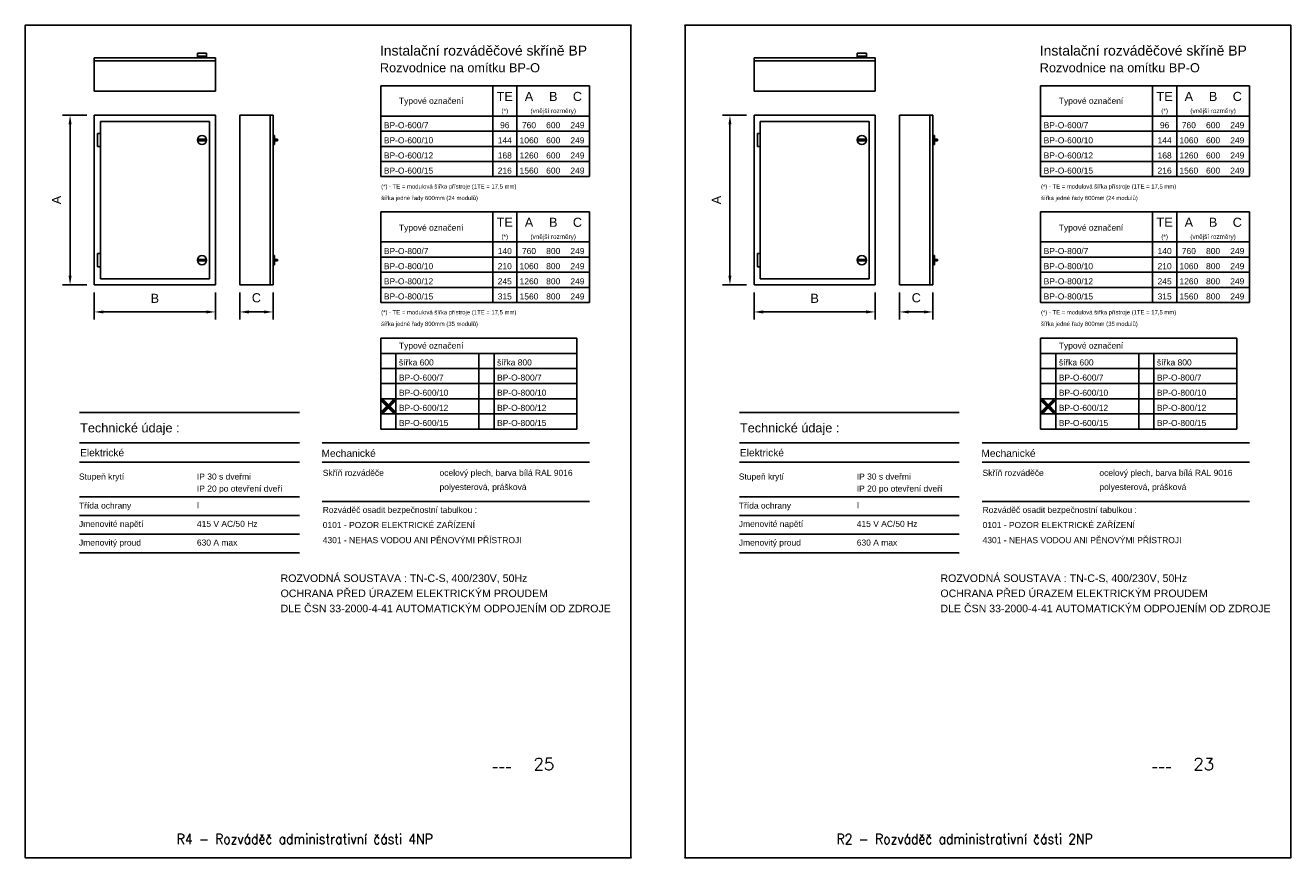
# Model space of a CAD drawing. Extents: x 779434 to 869009, y -84687 to -68442.
# Tile 3 of 6: x 801228 to 822124, y -84687 to -70937. Entities that reach past the tile are written whole.
import ezdxf
from ezdxf.enums import TextEntityAlignment as Align

# ---------------------------------------------------------------- set-up
doc = ezdxf.new("R2010")
doc.units = 0
doc.header["$MEASUREMENT"] = 0
doc.layers.get('0').update_dxf_attribs({"linetype": 'CONTINUOUS'})
doc.layers.get('DEFPOINTS').update_dxf_attribs({"linetype": 'CONTINUOUS'})
for name, color, linetype in [('__Bílá', 7, 'CONTINUOUS'), ('IN_RAZITKO', 7, 'CONTINUOUS'), ('OBRYSY', 7, 'CONTINUOUS'), ('RAZITKO', 7, 'CONTINUOUS')]:
    doc.layers.add(name, color=color, linetype=linetype)
doc.layers.add('MP2000N', color=7, linetype='CONTINUOUS', plot=False)
doc.styles.add('ARI-ROM-UNI', font='simplex.shx', dxfattribs={"width": 0.8})
doc.styles.add('Arial', font='arial.ttf')
doc.dimstyles.new('1---50', dxfattribs={"dimtxt": 150, "dimasz": 150, "dimexe": 125, "dimexo": 125, "dimgap": 75, "dimtad": 0, "dimzin": 0, "dimdsep": 46, "dimtxsty": 'Arial', "dimcen": -150, "dimdle": 1.25, "dimclrd": 256, "dimclre": 256, "dimclrt": 256, "dimadec": 4, "dimazin": 0, "dimtfac": 0.75, "dimtofl": 0, "dimtmove": 2, "dimatfit": 3, "dimfxl": 1, "dimtvp": 1.5, "dimtolj": 1, "dimtzin": 0, "dimlwd": -1, "dimlwe": -1, "dimarcsym": 0})

# ---------------------------------------------------------------- blocks, each defined once
blk = doc.blocks.new('*D17')
at = {"layer": '__Bílá', "transparency": 16777216}
for p, q in [((802242, -72424), (801842, -72424)), ((801967, -72574), (801967, -75074)), ((802242, -75224), (801842, -75224))]:
    blk.add_line(p, q, dxfattribs=at)
at = {"layer": '__Bílá', "lineweight": 35, "transparency": 16777216}
for points in [[(801942, -72574), (801992, -72574), (801967, -72424)], [(801942, -75074), (801992, -75074), (801967, -75224)]]:
    blk.add_solid(points, dxfattribs=at)
at = {"layer": 'DEFPOINTS', "color": 0, "lineweight": 35, "transparency": 16777216}
for p in [(802367, -72424), (801967, -75224), (802367, -75224)]:
    blk.add_point(p, dxfattribs=at)
at = {"layer": '__Bílá', "transparency": 16777216, "insert": (801742, -73824), "char_height": 150, "attachment_point": 5, "rotation": 90, "style": 'Arial'}
blk.add_mtext('\\A1;A', dxfattribs=at)
blk = doc.blocks.new('*D18')
at = {"layer": '__Bílá', "transparency": 16777216}
for p, q in [((802367, -75349), (802367, -75797)), ((804367, -75349), (804367, -75797)), ((802517, -75672), (804217, -75672))]:
    blk.add_line(p, q, dxfattribs=at)
at = {"layer": '__Bílá', "lineweight": 35, "transparency": 16777216}
for points in [[(802517, -75647), (802517, -75697), (802367, -75672)], [(804217, -75647), (804217, -75697), (804367, -75672)]]:
    blk.add_solid(points, dxfattribs=at)
at = {"layer": 'DEFPOINTS', "color": 0, "lineweight": 35, "transparency": 16777216}
for p in [(802367, -75224), (804367, -75224), (804367, -75672)]:
    blk.add_point(p, dxfattribs=at)
at = {"layer": '__Bílá', "transparency": 16777216, "insert": (803367, -75447), "char_height": 150, "attachment_point": 5, "style": 'Arial'}
blk.add_mtext('\\A1;B', dxfattribs=at)
blk = doc.blocks.new('*D19')
at = {"layer": '__Bílá', "transparency": 16777216}
for p, q in [((804769, -75349), (804769, -75797)), ((805319, -75349), (805319, -75797)), ((804919, -75672), (805169, -75672))]:
    blk.add_line(p, q, dxfattribs=at)
at = {"layer": '__Bílá', "lineweight": 35, "transparency": 16777216}
for points in [[(804919, -75647), (804919, -75697), (804769, -75672)], [(805169, -75647), (805169, -75697), (805319, -75672)]]:
    blk.add_solid(points, dxfattribs=at)
at = {"layer": 'DEFPOINTS', "color": 0, "lineweight": 35, "transparency": 16777216}
for p in [(804769, -75224), (805319, -75224), (805319, -75672)]:
    blk.add_point(p, dxfattribs=at)
at = {"layer": '__Bílá', "transparency": 16777216, "insert": (805044, -75439), "char_height": 150, "attachment_point": 5, "style": 'Arial'}
blk.add_mtext('\\A1;C', dxfattribs=at)
blk = doc.blocks.new('*X15')
at = {"color": 0, "linetype": 'Continuous'}
for p, q in [((2945.5, 4135.52), (2949.48, 4139.5)), ((2945.5, 4135.56), (2949.44, 4139.5)), ((2945.5, 4135.61), (2949.39, 4139.5)), ((2945.5, 4135.65), (2949.35, 4139.5)), ((2945.5, 4135.7), (2949.3, 4139.5)), ((2945.5, 4135.74), (2949.26, 4139.5)), ((2945.5, 4135.79), (2949.21, 4139.5)), ((2945.5, 4135.83), (2949.17, 4139.5)), ((2945.5, 4135.88), (2949.12, 4139.5)), ((2945.5, 4135.92), (2949.08, 4139.5)), ((2945.5, 4135.97), (2949.03, 4139.5)), ((2945.5, 4139.02), (2945.98, 4139.5)), ((2945.5, 4139.07), (2945.93, 4139.5)), ((2945.5, 4139.11), (2945.89, 4139.5)), ((2945.5, 4139.16), (2945.84, 4139.5)), ((2945.5, 4139.2), (2945.8, 4139.5)), ((2945.5, 4139.25), (2945.75, 4139.5)), ((2945.5, 4139.29), (2945.71, 4139.5)), ((2945.5, 4139.34), (2945.66, 4139.5)), ((2945.5, 4139.38), (2945.62, 4139.5)), ((2945.5, 4139.43), (2945.57, 4139.5)), ((2945.5, 4139.47), (2945.53, 4139.5)), ((2949.47, 4135.5), (2945.5, 4139.47)), ((2949.43, 4135.5), (2945.5, 4139.43)), ((2949.38, 4135.5), (2945.5, 4139.38)), ((2949.34, 4135.5), (2945.5, 4139.34)), ((2949.29, 4135.5), (2945.5, 4139.29)), ((2949.25, 4135.5), (2945.5, 4139.25)), ((2949.2, 4135.5), (2945.5, 4139.2)), ((2949.16, 4135.5), (2945.5, 4139.16)), ((2949.11, 4135.5), (2945.5, 4139.11)), ((2949.07, 4135.5), (2945.5, 4139.07)), ((2949.02, 4135.5), (2945.5, 4139.02)), ((2945.51, 4138.99), (2946.01, 4139.49)), ((2949.5, 4135.52), (2945.52, 4139.5)), ((2945.53, 4135.5), (2949.5, 4139.47)), ((2945.53, 4138.97), (2946.03, 4139.47)), ((2949.5, 4135.56), (2945.56, 4139.5)), ((2945.56, 4138.94), (2946.06, 4139.44)), ((2945.57, 4135.5), (2949.5, 4139.43)), ((2945.58, 4138.92), (2946.08, 4139.42)), ((2945.6, 4138.9), (2946.1, 4139.4)), ((2949.5, 4135.61), (2945.61, 4139.5)), ((2945.62, 4138.88), (2946.12, 4139.38)), ((2945.62, 4135.5), (2949.5, 4139.38)), ((2949.5, 4135.65), (2945.65, 4139.5)), ((2945.65, 4138.85), (2946.15, 4139.35)), ((2945.66, 4135.5), (2949.5, 4139.34)), ((2945.67, 4138.83), (2946.17, 4139.33)), ((2945.69, 4138.81), (2946.19, 4139.31)), ((2949.5, 4135.7), (2945.7, 4139.5)), ((2945.71, 4138.79), (2946.21, 4139.29)), ((2945.71, 4135.5), (2949.5, 4139.29)), ((2949.5, 4135.74), (2945.74, 4139.5)), ((2945.74, 4138.76), (2946.24, 4139.26)), ((2945.75, 4135.5), (2949.5, 4139.25)), ((2945.76, 4138.74), (2946.26, 4139.24)), ((2945.78, 4138.72), (2946.28, 4139.22)), ((2949.5, 4135.79), (2945.79, 4139.5)), ((2945.8, 4138.7), (2946.3, 4139.2)), ((2945.8, 4135.5), (2949.5, 4139.2)), ((2949.5, 4135.83), (2945.83, 4139.5)), ((2945.83, 4138.67), (2946.33, 4139.17)), ((2945.84, 4135.5), (2949.5, 4139.16)), ((2945.85, 4138.65), (2946.35, 4139.15)), ((2945.87, 4138.63), (2946.37, 4139.13)), ((2949.5, 4135.88), (2945.88, 4139.5)), ((2945.89, 4138.61), (2946.39, 4139.11)), ((2945.89, 4135.5), (2949.5, 4139.11)), ((2949.5, 4135.92), (2945.92, 4139.5)), ((2945.92, 4138.58), (2946.42, 4139.08)), ((2945.93, 4135.5), (2949.5, 4139.07)), ((2945.94, 4138.56), (2946.44, 4139.06)), ((2945.96, 4138.54), (2946.46, 4139.04)), ((2949.5, 4135.97), (2945.97, 4139.5)), ((2945.98, 4138.52), (2946.48, 4139.02)), ((2945.98, 4135.5), (2949.5, 4139.02)), ((2946.01, 4138.49), (2946.51, 4138.99)), ((2946.03, 4138.47), (2946.53, 4138.97)), ((2946.05, 4138.45), (2946.55, 4138.95)), ((2946.07, 4138.43), (2946.57, 4138.93)), ((2946.1, 4138.4), (2946.6, 4138.9)), ((2946.12, 4138.38), (2946.62, 4138.88)), ((2946.14, 4138.36), (2946.64, 4138.86)), ((2946.16, 4138.34), (2946.66, 4138.84)), ((2946.19, 4138.31), (2946.69, 4138.81)), ((2946.21, 4138.29), (2946.71, 4138.79)), ((2946.23, 4138.27), (2946.73, 4138.77)), ((2946.25, 4138.25), (2946.75, 4138.75)), ((2946.28, 4138.22), (2946.78, 4138.72)), ((2946.3, 4138.2), (2946.8, 4138.7)), ((2946.32, 4138.18), (2946.82, 4138.68)), ((2946.34, 4138.16), (2946.84, 4138.66)), ((2946.37, 4138.13), (2946.87, 4138.63)), ((2946.39, 4138.11), (2946.89, 4138.61)), ((2946.41, 4138.09), (2946.91, 4138.59)), ((2946.43, 4138.07), (2946.93, 4138.57)), ((2946.45, 4138.05), (2946.95, 4138.55)), ((2946.48, 4138.02), (2946.98, 4138.52)), ((2946.5, 4138), (2947, 4138.5)), ((2946.52, 4137.98), (2947.02, 4138.48)), ((2946.54, 4137.96), (2947.04, 4138.46)), ((2946.57, 4137.93), (2947.07, 4138.43)), ((2946.59, 4137.91), (2947.09, 4138.41)), ((2946.61, 4137.89), (2947.11, 4138.39)), ((2946.63, 4137.87), (2947.13, 4138.37)), ((2946.66, 4137.84), (2947.16, 4138.34)), ((2946.68, 4137.82), (2947.18, 4138.32)), ((2946.7, 4137.8), (2947.2, 4138.3)), ((2946.72, 4137.78), (2947.22, 4138.28)), ((2946.75, 4137.75), (2947.25, 4138.25)), ((2946.77, 4137.73), (2947.27, 4138.23)), ((2946.79, 4137.71), (2947.29, 4138.21)), ((2946.81, 4137.69), (2947.31, 4138.19)), ((2946.84, 4137.66), (2947.34, 4138.16)), ((2946.86, 4137.64), (2947.36, 4138.14)), ((2946.88, 4137.62), (2947.38, 4138.12)), ((2946.9, 4137.6), (2947.4, 4138.1)), ((2946.93, 4137.57), (2947.43, 4138.07)), ((2946.95, 4137.55), (2947.45, 4138.05)), ((2946.97, 4137.53), (2947.47, 4138.03)), ((2946.99, 4137.51), (2947.49, 4138.01)), ((2948.01, 4137.51), (2947.51, 4138.01)), ((2948.03, 4137.53), (2947.53, 4138.03)), ((2948.05, 4137.55), (2947.55, 4138.05)), ((2948.07, 4137.57), (2947.57, 4138.07)), ((2948.1, 4137.6), (2947.6, 4138.1)), ((2948.12, 4137.62), (2947.62, 4138.12)), ((2948.14, 4137.64), (2947.64, 4138.14)), ((2948.16, 4137.66), (2947.66, 4138.16)), ((2948.19, 4137.69), (2947.69, 4138.19)), ((2948.21, 4137.71), (2947.71, 4138.21)), ((2948.23, 4137.73), (2947.73, 4138.23)), ((2948.25, 4137.75), (2947.75, 4138.25)), ((2948.28, 4137.78), (2947.78, 4138.28)), ((2948.3, 4137.8), (2947.8, 4138.3)), ((2948.32, 4137.82), (2947.82, 4138.32)), ((2948.34, 4137.84), (2947.84, 4138.34)), ((2948.37, 4137.87), (2947.87, 4138.37)), ((2948.39, 4137.89), (2947.89, 4138.39)), ((2948.41, 4137.91), (2947.91, 4138.41)), ((2948.43, 4137.93), (2947.93, 4138.43)), ((2948.45, 4137.95), (2947.95, 4138.45)), ((2948.48, 4137.98), (2947.98, 4138.48)), ((2948.5, 4138), (2948, 4138.5)), ((2948.52, 4138.02), (2948.02, 4138.52)), ((2948.54, 4138.04), (2948.04, 4138.54)), ((2948.57, 4138.07), (2948.07, 4138.57)), ((2948.59, 4138.09), (2948.09, 4138.59)), ((2948.61, 4138.11), (2948.11, 4138.61)), ((2948.63, 4138.13), (2948.13, 4138.63)), ((2948.66, 4138.16), (2948.16, 4138.66)), ((2948.68, 4138.18), (2948.18, 4138.68)), ((2948.7, 4138.2), (2948.2, 4138.7)), ((2948.72, 4138.22), (2948.22, 4138.72)), ((2948.75, 4138.25), (2948.25, 4138.75)), ((2948.77, 4138.27), (2948.27, 4138.77)), ((2948.79, 4138.29), (2948.29, 4138.79)), ((2948.81, 4138.31), (2948.31, 4138.81)), ((2948.84, 4138.34), (2948.34, 4138.84)), ((2948.86, 4138.36), (2948.36, 4138.86)), ((2948.88, 4138.38), (2948.38, 4138.88)), ((2948.9, 4138.4), (2948.4, 4138.9)), ((2948.93, 4138.43), (2948.43, 4138.93)), ((2948.95, 4138.45), (2948.45, 4138.95)), ((2948.97, 4138.47), (2948.47, 4138.97)), ((2948.99, 4138.49), (2948.49, 4138.99)), ((2949.02, 4138.52), (2948.52, 4139.02)), ((2949.04, 4138.54), (2948.54, 4139.04)), ((2949.06, 4138.56), (2948.56, 4139.06)), ((2949.08, 4138.58), (2948.58, 4139.08)), ((2949.11, 4138.61), (2948.61, 4139.11)), ((2949.13, 4138.63), (2948.63, 4139.13)), ((2949.15, 4138.65), (2948.65, 4139.15)), ((2949.17, 4138.67), (2948.67, 4139.17)), ((2949.2, 4138.7), (2948.7, 4139.2)), ((2949.22, 4138.72), (2948.72, 4139.22)), ((2949.24, 4138.74), (2948.74, 4139.24)), ((2949.26, 4138.76), (2948.76, 4139.26)), ((2949.29, 4138.79), (2948.79, 4139.29)), ((2949.31, 4138.81), (2948.81, 4139.31)), ((2949.33, 4138.83), (2948.83, 4139.33)), ((2949.35, 4138.85), (2948.85, 4139.35)), ((2949.38, 4138.88), (2948.88, 4139.38)), ((2949.4, 4138.9), (2948.9, 4139.4)), ((2949.42, 4138.92), (2948.92, 4139.42)), ((2949.44, 4138.94), (2948.94, 4139.44)), ((2949.47, 4138.97), (2948.97, 4139.47)), ((2949.49, 4138.99), (2948.99, 4139.49)), ((2949.5, 4139.02), (2949.02, 4139.5)), ((2949.5, 4139.07), (2949.07, 4139.5)), ((2949.5, 4139.11), (2949.11, 4139.5)), ((2949.5, 4139.15), (2949.15, 4139.5)), ((2949.5, 4139.2), (2949.2, 4139.5)), ((2949.5, 4139.24), (2949.24, 4139.5)), ((2949.5, 4139.29), (2949.29, 4139.5)), ((2949.5, 4139.33), (2949.33, 4139.5)), ((2949.5, 4139.38), (2949.38, 4139.5)), ((2949.5, 4139.42), (2949.42, 4139.5)), ((2949.5, 4139.47), (2949.47, 4139.5)), ((2945.97, 4135.5), (2945.5, 4135.97)), ((2945.93, 4135.5), (2945.5, 4135.93)), ((2945.88, 4135.5), (2945.5, 4135.88)), ((2945.84, 4135.5), (2945.5, 4135.84)), ((2945.79, 4135.5), (2945.5, 4135.79)), ((2945.75, 4135.5), (2945.5, 4135.75)), ((2945.7, 4135.5), (2945.5, 4135.7)), ((2945.66, 4135.5), (2945.5, 4135.66)), ((2945.61, 4135.5), (2945.5, 4135.61)), ((2945.57, 4135.5), (2945.5, 4135.57)), ((2945.52, 4135.5), (2945.5, 4135.52)), ((2946.01, 4135.51), (2945.51, 4136.01)), ((2946.03, 4135.53), (2945.53, 4136.03)), ((2946.05, 4135.55), (2945.55, 4136.05)), ((2946.08, 4135.58), (2945.58, 4136.08)), ((2946.1, 4135.6), (2945.6, 4136.1)), ((2946.12, 4135.62), (2945.62, 4136.12)), ((2946.14, 4135.64), (2945.64, 4136.14)), ((2946.16, 4135.66), (2945.66, 4136.16)), ((2946.19, 4135.69), (2945.69, 4136.19)), ((2946.21, 4135.71), (2945.71, 4136.21)), ((2946.23, 4135.73), (2945.73, 4136.23)), ((2946.25, 4135.75), (2945.75, 4136.25)), ((2946.28, 4135.78), (2945.78, 4136.28)), ((2946.3, 4135.8), (2945.8, 4136.3)), ((2946.32, 4135.82), (2945.82, 4136.32)), ((2946.34, 4135.84), (2945.84, 4136.34)), ((2946.37, 4135.87), (2945.87, 4136.37)), ((2946.39, 4135.89), (2945.89, 4136.39)), ((2946.41, 4135.91), (2945.91, 4136.41)), ((2946.43, 4135.93), (2945.93, 4136.43)), ((2946.46, 4135.96), (2945.96, 4136.46)), ((2946.48, 4135.98), (2945.98, 4136.48)), ((2946.5, 4136), (2946, 4136.5)), ((2946.52, 4136.02), (2946.02, 4136.52)), ((2946.55, 4136.05), (2946.05, 4136.55)), ((2946.57, 4136.07), (2946.07, 4136.57)), ((2946.59, 4136.09), (2946.09, 4136.59)), ((2946.61, 4136.11), (2946.11, 4136.61)), ((2946.64, 4136.14), (2946.14, 4136.64)), ((2946.66, 4136.16), (2946.16, 4136.66)), ((2946.68, 4136.18), (2946.18, 4136.68)), ((2946.7, 4136.2), (2946.2, 4136.7)), ((2946.73, 4136.23), (2946.23, 4136.73)), ((2946.75, 4136.25), (2946.25, 4136.75)), ((2946.77, 4136.27), (2946.27, 4136.77)), ((2946.79, 4136.29), (2946.29, 4136.79)), ((2946.82, 4136.32), (2946.32, 4136.82)), ((2946.84, 4136.34), (2946.34, 4136.84)), ((2946.86, 4136.36), (2946.36, 4136.86)), ((2946.88, 4136.38), (2946.38, 4136.88)), ((2946.91, 4136.41), (2946.41, 4136.91)), ((2946.93, 4136.43), (2946.43, 4136.93)), ((2946.95, 4136.45), (2946.45, 4136.95)), ((2946.97, 4136.47), (2946.47, 4136.97)), ((2947, 4136.5), (2946.5, 4137)), ((2947.02, 4136.52), (2946.52, 4137.02)), ((2947.04, 4136.54), (2946.54, 4137.04)), ((2947.06, 4136.56), (2946.56, 4137.06)), ((2947.09, 4136.59), (2946.59, 4137.09)), ((2947.11, 4136.61), (2946.61, 4137.11)), ((2947.13, 4136.63), (2946.63, 4137.13)), ((2947.15, 4136.65), (2946.65, 4137.15)), ((2947.18, 4136.68), (2946.68, 4137.18)), ((2947.2, 4136.7), (2946.7, 4137.2)), ((2947.22, 4136.72), (2946.72, 4137.22)), ((2947.24, 4136.74), (2946.74, 4137.24)), ((2947.27, 4136.77), (2946.77, 4137.27)), ((2947.29, 4136.79), (2946.79, 4137.29)), ((2947.31, 4136.81), (2946.81, 4137.31)), ((2947.33, 4136.83), (2946.83, 4137.33)), ((2947.35, 4136.85), (2946.85, 4137.35)), ((2947.38, 4136.88), (2946.88, 4137.38)), ((2947.4, 4136.9), (2946.9, 4137.4)), ((2947.42, 4136.92), (2946.92, 4137.42)), ((2947.44, 4136.94), (2946.94, 4137.44)), ((2947.47, 4136.97), (2946.97, 4137.47)), ((2947.49, 4136.99), (2946.99, 4137.49)), ((2947.51, 4136.99), (2948.01, 4137.49)), ((2947.53, 4136.97), (2948.03, 4137.47)), ((2947.55, 4136.95), (2948.05, 4137.45)), ((2947.58, 4136.92), (2948.08, 4137.42)), ((2947.6, 4136.9), (2948.1, 4137.4)), ((2947.62, 4136.88), (2948.12, 4137.38)), ((2947.64, 4136.86), (2948.14, 4137.36)), ((2947.67, 4136.83), (2948.17, 4137.33)), ((2947.69, 4136.81), (2948.19, 4137.31)), ((2947.71, 4136.79), (2948.21, 4137.29)), ((2947.73, 4136.77), (2948.23, 4137.27)), ((2947.76, 4136.74), (2948.26, 4137.24)), ((2947.78, 4136.72), (2948.28, 4137.22)), ((2947.8, 4136.7), (2948.3, 4137.2)), ((2947.82, 4136.68), (2948.32, 4137.18)), ((2947.85, 4136.65), (2948.35, 4137.15)), ((2947.87, 4136.63), (2948.37, 4137.13)), ((2947.89, 4136.61), (2948.39, 4137.11)), ((2947.91, 4136.59), (2948.41, 4137.09)), ((2947.94, 4136.56), (2948.44, 4137.06)), ((2947.96, 4136.54), (2948.46, 4137.04)), ((2947.98, 4136.52), (2948.48, 4137.02)), ((2948, 4136.5), (2948.5, 4137)), ((2948.03, 4136.47), (2948.53, 4136.97)), ((2948.05, 4136.45), (2948.55, 4136.95)), ((2948.07, 4136.43), (2948.57, 4136.93)), ((2948.09, 4136.41), (2948.59, 4136.91)), ((2948.12, 4136.38), (2948.62, 4136.88)), ((2948.14, 4136.36), (2948.64, 4136.86)), ((2948.16, 4136.34), (2948.66, 4136.84)), ((2948.18, 4136.32), (2948.68, 4136.82)), ((2948.21, 4136.29), (2948.71, 4136.79)), ((2948.23, 4136.27), (2948.73, 4136.77)), ((2948.25, 4136.25), (2948.75, 4136.75)), ((2948.27, 4136.23), (2948.77, 4136.73)), ((2948.3, 4136.2), (2948.8, 4136.7)), ((2948.32, 4136.18), (2948.82, 4136.68)), ((2948.34, 4136.16), (2948.84, 4136.66)), ((2948.36, 4136.14), (2948.86, 4136.64)), ((2948.39, 4136.11), (2948.89, 4136.61)), ((2948.41, 4136.09), (2948.91, 4136.59)), ((2948.43, 4136.07), (2948.93, 4136.57)), ((2948.45, 4136.05), (2948.95, 4136.55)), ((2948.48, 4136.02), (2948.98, 4136.52)), ((2948.5, 4136), (2949, 4136.5)), ((2948.52, 4135.98), (2949.02, 4136.48)), ((2948.54, 4135.96), (2949.04, 4136.46)), ((2948.57, 4135.93), (2949.07, 4136.43)), ((2948.59, 4135.91), (2949.09, 4136.41)), ((2948.61, 4135.89), (2949.11, 4136.39)), ((2948.63, 4135.87), (2949.13, 4136.37)), ((2948.66, 4135.84), (2949.15, 4136.34)), ((2948.68, 4135.82), (2949.18, 4136.32)), ((2948.7, 4135.8), (2949.2, 4136.3)), ((2948.72, 4135.78), (2949.22, 4136.28)), ((2948.74, 4135.76), (2949.24, 4136.26)), ((2948.77, 4135.73), (2949.27, 4136.23)), ((2948.79, 4135.71), (2949.29, 4136.21)), ((2948.81, 4135.69), (2949.31, 4136.19)), ((2948.83, 4135.67), (2949.33, 4136.17)), ((2948.86, 4135.64), (2949.36, 4136.14)), ((2948.88, 4135.62), (2949.38, 4136.12)), ((2948.9, 4135.6), (2949.4, 4136.1)), ((2948.92, 4135.58), (2949.42, 4136.08)), ((2948.95, 4135.55), (2949.45, 4136.05)), ((2948.97, 4135.53), (2949.47, 4136.03)), ((2948.99, 4135.51), (2949.49, 4136.01)), ((2949.03, 4135.5), (2949.5, 4135.97)), ((2949.07, 4135.5), (2949.5, 4135.93)), ((2949.12, 4135.5), (2949.5, 4135.88)), ((2949.16, 4135.5), (2949.5, 4135.84)), ((2949.21, 4135.5), (2949.5, 4135.79)), ((2949.25, 4135.5), (2949.5, 4135.75)), ((2949.3, 4135.5), (2949.5, 4135.7)), ((2949.34, 4135.5), (2949.5, 4135.66)), ((2949.39, 4135.5), (2949.5, 4135.61)), ((2949.43, 4135.5), (2949.5, 4135.57)), ((2949.48, 4135.5), (2949.5, 4135.52))]:
    blk.add_line(p, q, dxfattribs=at)
blk = doc.blocks.new('KŘÍŽEK')
for p, q in [((0.5, 4), (0.5, 4.5)), ((0.5, 4.5), (1, 4.5)), ((1, 4.5), (2.5, 3)), ((4, 4.5), (2.5, 3)), ((4.5, 4.5), (4, 4.5)), ((4.5, 4), (4.5, 4.5)), ((2, 2.5), (0.5, 4)), ((2, 2.5), (0.5, 1)), ((0.5, 1), (0.5, 0.5)), ((0.5, 0.5), (1, 0.5)), ((1, 0.5), (2.5, 2)), ((4, 0.5), (2.5, 2)), ((3, 2.5), (4.5, 4)), ((3, 2.5), (4.5, 1)), ((4.5, 0.5), (4, 0.5)), ((4.5, 1), (4.5, 0.5))]:
    blk.add_line(p, q)
blk.add_blockref('*X15', (-2945, -4135))
blk = doc.blocks.new('*D20')
at = {"layer": '__Bílá', "transparency": 16777216}
for p, q in [((813138, -72424), (812739, -72424)), ((812864, -72574), (812864, -75074)), ((813138, -75224), (812739, -75224))]:
    blk.add_line(p, q, dxfattribs=at)
at = {"layer": '__Bílá', "lineweight": 35, "transparency": 16777216}
for points in [[(812839, -72574), (812889, -72574), (812864, -72424)], [(812839, -75074), (812889, -75074), (812864, -75224)]]:
    blk.add_solid(points, dxfattribs=at)
at = {"layer": 'DEFPOINTS', "color": 0, "lineweight": 35, "transparency": 16777216}
for p in [(813263, -72424), (812864, -75224), (813263, -75224)]:
    blk.add_point(p, dxfattribs=at)
at = {"layer": '__Bílá', "transparency": 16777216, "insert": (812639, -73824), "char_height": 150, "attachment_point": 5, "rotation": 90, "style": 'Arial'}
blk.add_mtext('\\A1;A', dxfattribs=at)
blk = doc.blocks.new('*D21')
at = {"layer": '__Bílá', "transparency": 16777216}
for p, q in [((813263, -75349), (813263, -75797)), ((815263, -75349), (815263, -75797)), ((813413, -75672), (815113, -75672))]:
    blk.add_line(p, q, dxfattribs=at)
at = {"layer": '__Bílá', "lineweight": 35, "transparency": 16777216}
for points in [[(813413, -75647), (813413, -75697), (813263, -75672)], [(815113, -75647), (815113, -75697), (815263, -75672)]]:
    blk.add_solid(points, dxfattribs=at)
at = {"layer": 'DEFPOINTS', "color": 0, "lineweight": 35, "transparency": 16777216}
for p in [(813263, -75224), (815263, -75224), (815263, -75672)]:
    blk.add_point(p, dxfattribs=at)
at = {"layer": '__Bílá', "transparency": 16777216, "insert": (814263, -75447), "char_height": 150, "attachment_point": 5, "style": 'Arial'}
blk.add_mtext('\\A1;B', dxfattribs=at)
blk = doc.blocks.new('*D22')
at = {"layer": '__Bílá', "transparency": 16777216}
for p, q in [((815666, -75349), (815666, -75797)), ((816216, -75349), (816216, -75797)), ((815816, -75672), (816066, -75672))]:
    blk.add_line(p, q, dxfattribs=at)
at = {"layer": '__Bílá', "lineweight": 35, "transparency": 16777216}
for points in [[(815816, -75647), (815816, -75697), (815666, -75672)], [(816066, -75647), (816066, -75697), (816216, -75672)]]:
    blk.add_solid(points, dxfattribs=at)
at = {"layer": 'DEFPOINTS', "color": 0, "lineweight": 35, "transparency": 16777216}
for p in [(815666, -75224), (816216, -75224), (816216, -75672)]:
    blk.add_point(p, dxfattribs=at)
at = {"layer": '__Bílá', "transparency": 16777216, "insert": (815941, -75439), "char_height": 150, "attachment_point": 5, "style": 'Arial'}
blk.add_mtext('\\A1;C', dxfattribs=at)

msp = doc.modelspace()

# ---------------------------------------------------------------- linework, layer by layer
at = {"layer": '__Bílá'}
for p, q in [((804220.126, -71398.811), (804070.126, -71398.811)), ((804070.126, -71398.811), (804070.126, -71473.811)), ((804220.126, -71448.811), (804070.126, -71448.811)), ((804220.126, -71473.811), (804220.126, -71398.811)), ((815116.997, -71398.811), (814966.997, -71398.811)), ((814966.997, -71398.811), (814966.997, -71473.811)), ((815116.997, -71448.811), (814966.997, -71448.811)), ((815116.997, -71473.811), (815116.997, -71398.811)), ((802366.592, -71473.811), (804366.592, -71473.811)), ((802366.592, -71523.811), (802366.592, -71473.811)), ((802366.592, -71523.811), (802366.592, -72023.811)), ((802366.592, -71523.811), (804366.592, -71523.811)), ((804366.592, -71473.811), (804366.592, -71523.811)), ((804366.592, -72023.811), (804366.592, -71523.811)), ((813263.464, -71473.811), (815263.464, -71473.811)), ((813263.464, -71523.811), (813263.464, -71473.811)), ((813263.464, -71523.811), (813263.464, -72023.811)), ((813263.464, -71523.811), (815263.464, -71523.811)), ((815263.464, -71473.811), (815263.464, -71523.811)), ((815263.464, -72023.811), (815263.464, -71523.811)), ((802366.592, -72023.811), (804366.592, -72023.811)), ((807098.274, -71937.218), (810545.696, -71937.218)), ((807098.274, -71937.218), (807098.274, -73437.218)), ((808945.696, -71937.218), (808945.696, -73437.218)), ((809345.696, -71937.218), (809345.696, -73437.218)), ((810545.696, -71937.218), (810545.696, -73437.218)), ((813263.464, -72023.811), (815263.464, -72023.811)), ((817995.145, -71937.218), (821442.567, -71937.218)), ((817995.145, -71937.218), (817995.145, -73437.218)), ((819842.567, -71937.218), (819842.567, -73437.218)), ((820242.567, -71937.218), (820242.567, -73437.218)), ((821442.567, -71937.218), (821442.567, -73437.218)), ((802366.592, -72424.123), (804366.592, -72424.123)), ((802366.592, -72574.123), (802366.592, -72424.123)), ((804366.592, -72424.123), (804366.592, -72574.123)), ((805319.489, -72424.123), (804769.489, -72424.123)), ((804769.489, -72424.123), (804769.489, -75224.123)), ((805269.489, -75224.123), (805269.489, -72424.123)), ((805319.489, -75224.123), (805319.489, -72424.123)), ((807098.274, -72437.218), (810545.696, -72437.218)), ((813263.464, -72424.123), (815263.464, -72424.123)), ((813263.464, -72574.123), (813263.464, -72424.123)), ((815263.464, -72424.123), (815263.464, -72574.123)), ((816216.36, -72424.123), (815666.36, -72424.123)), ((815666.36, -72424.123), (815666.36, -75224.123)), ((816166.36, -75224.123), (816166.36, -72424.123)), ((816216.36, -75224.123), (816216.36, -72424.123)), ((817995.145, -72437.218), (821442.567, -72437.218)), ((802366.592, -72574.123), (802366.592, -75074.123)), ((802466.592, -72524.123), (804266.592, -72524.123)), ((802466.592, -75124.123), (802466.592, -72524.123)), ((804266.592, -72524.123), (804266.592, -75124.123)), ((804366.592, -75074.123), (804366.592, -72574.123)), ((807098.274, -72687.218), (810545.696, -72687.218)), ((813263.464, -72574.123), (813263.464, -75074.123)), ((813363.464, -72524.123), (815163.464, -72524.123)), ((813363.464, -75124.123), (813363.464, -72524.123)), ((815163.464, -72524.123), (815163.464, -75124.123)), ((815263.464, -75074.123), (815263.464, -72574.123)), ((817995.145, -72687.218), (821442.567, -72687.218)), ((802466.592, -72723.192), (802421.645, -72723.192)), ((802421.645, -72723.192), (802421.645, -72939.831)), ((804219.077, -72819.011), (804071.175, -72819.011)), ((804071.175, -72844.011), (804219.077, -72844.011)), ((805319.489, -72756.511), (805344.489, -72756.511)), ((805344.489, -72906.511), (805319.489, -72906.511)), ((805344.489, -72756.511), (805344.489, -72906.511)), ((805344.489, -72819.011), (805394.489, -72819.011)), ((805394.489, -72844.011), (805344.489, -72844.011)), ((805394.489, -72819.011), (805394.489, -72844.011)), ((813363.464, -72723.192), (813318.517, -72723.192)), ((813318.517, -72723.192), (813318.517, -72939.831)), ((815115.948, -72819.011), (814968.046, -72819.011)), ((814968.046, -72844.011), (815115.948, -72844.011)), ((816216.36, -72756.511), (816241.36, -72756.511)), ((816241.36, -72906.511), (816216.36, -72906.511)), ((816241.36, -72756.511), (816241.36, -72906.511)), ((816241.36, -72819.011), (816291.36, -72819.011)), ((816291.36, -72844.011), (816241.36, -72844.011)), ((816291.36, -72819.011), (816291.36, -72844.011)), ((802421.645, -72939.831), (802466.592, -72939.831)), ((807098.274, -72937.218), (810545.696, -72937.218)), ((813318.517, -72939.831), (813363.464, -72939.831)), ((817995.145, -72937.218), (821442.567, -72937.218)), ((807098.274, -73187.218), (810545.696, -73187.218)), ((817995.145, -73187.218), (821442.567, -73187.218)), ((807098.274, -73437.218), (810545.696, -73437.218)), ((817995.145, -73437.218), (821442.567, -73437.218)), ((807098.274, -74016.096), (810545.696, -74016.096)), ((807098.274, -74016.096), (807098.274, -75516.096)), ((808945.696, -74016.096), (808945.696, -75516.096)), ((809345.696, -74016.096), (809345.696, -75516.096)), ((810545.696, -74016.096), (810545.696, -75516.096)), ((817995.145, -74016.096), (821442.567, -74016.096)), ((817995.145, -74016.096), (817995.145, -75516.096)), ((819842.567, -74016.096), (819842.567, -75516.096)), ((820242.567, -74016.096), (820242.567, -75516.096)), ((821442.567, -74016.096), (821442.567, -75516.096)), ((807098.274, -74516.096), (810545.696, -74516.096)), ((817995.145, -74516.096), (821442.567, -74516.096)), ((802421.645, -74708.415), (802466.592, -74708.415)), ((802421.645, -74925.054), (802421.645, -74708.415)), ((804219.077, -74804.235), (804071.175, -74804.235)), ((805319.489, -74741.735), (805344.489, -74741.735)), ((805344.489, -74741.735), (805344.489, -74891.735)), ((805344.489, -74804.235), (805394.489, -74804.235)), ((805394.489, -74804.235), (805394.489, -74829.235)), ((807098.274, -74766.096), (810545.696, -74766.096)), ((813318.517, -74708.415), (813363.464, -74708.415)), ((813318.517, -74925.054), (813318.517, -74708.415)), ((815115.948, -74804.235), (814968.046, -74804.235)), ((816216.36, -74741.735), (816241.36, -74741.735)), ((816241.36, -74741.735), (816241.36, -74891.735)), ((816241.36, -74804.235), (816291.36, -74804.235)), ((816291.36, -74804.235), (816291.36, -74829.235)), ((817995.145, -74766.096), (821442.567, -74766.096)), ((802466.592, -74925.054), (802421.645, -74925.054)), ((804071.175, -74829.235), (804219.077, -74829.235)), ((805344.489, -74891.735), (805319.489, -74891.735)), ((805394.489, -74829.235), (805344.489, -74829.235)), ((807098.274, -75016.096), (810545.696, -75016.096)), ((813363.464, -74925.054), (813318.517, -74925.054)), ((814968.046, -74829.235), (815115.948, -74829.235)), ((816241.36, -74891.735), (816216.36, -74891.735)), ((816291.36, -74829.235), (816241.36, -74829.235)), ((817995.145, -75016.096), (821442.567, -75016.096)), ((802366.592, -75074.123), (802366.592, -75224.123)), ((802366.592, -75224.123), (804366.592, -75224.123)), ((804266.592, -75124.123), (802466.592, -75124.123)), ((804366.592, -75224.123), (804366.592, -75074.123)), ((804769.489, -75224.123), (805319.489, -75224.123)), ((813263.464, -75074.123), (813263.464, -75224.123)), ((813263.464, -75224.123), (815263.464, -75224.123)), ((815163.464, -75124.123), (813363.464, -75124.123)), ((815263.464, -75224.123), (815263.464, -75074.123)), ((815666.36, -75224.123), (816216.36, -75224.123)), ((807098.274, -75266.096), (810545.696, -75266.096)), ((817995.145, -75266.096), (821442.567, -75266.096)), ((807098.274, -75516.096), (810545.696, -75516.096)), ((817995.145, -75516.096), (821442.567, -75516.096)), ((807098.274, -76106.073), (807098.274, -77606.073)), ((807098.274, -76106.073), (810337.802, -76106.073)), ((810337.802, -77606.073), (810337.802, -76106.073)), ((817995.145, -76106.073), (817995.145, -77606.073)), ((817995.145, -76106.073), (821234.674, -76106.073)), ((821234.674, -77606.073), (821234.674, -76106.073)), ((807098.274, -76356.073), (810337.802, -76356.073)), ((807348.274, -76356.073), (807348.274, -77606.073)), ((808718.038, -76356.073), (808718.038, -77606.073)), ((808968.038, -76356.073), (808968.038, -77606.073)), ((817995.145, -76356.073), (821234.674, -76356.073)), ((818245.145, -76356.073), (818245.145, -77606.073)), ((819614.91, -76356.073), (819614.91, -77606.073)), ((819864.91, -76356.073), (819864.91, -77606.073)), ((807098.274, -76606.073), (810337.802, -76606.073)), ((817995.145, -76606.073), (821234.674, -76606.073)), ((807098.274, -76856.073), (810337.802, -76856.073)), ((817995.145, -76856.073), (821234.674, -76856.073)), ((807098.274, -77106.073), (810337.802, -77106.073)), ((817995.145, -77106.073), (821234.674, -77106.073)), ((802123.306, -77333.338), (805754.939, -77333.338)), ((807098.274, -77356.073), (810337.802, -77356.073)), ((813020.178, -77333.338), (816651.81, -77333.338)), ((817995.145, -77356.073), (821234.674, -77356.073)), ((807098.274, -77606.073), (810337.802, -77606.073)), ((817995.145, -77606.073), (821234.674, -77606.073)), ((802123.306, -77835.241), (805754.939, -77835.241)), ((806130.101, -77835.241), (810545.696, -77835.241)), ((813020.178, -77835.241), (816651.81, -77835.241)), ((817026.972, -77835.241), (821442.567, -77835.241)), ((802123.306, -78155.083), (805754.939, -78155.083)), ((806130.101, -78155.083), (810545.696, -78155.083)), ((813020.178, -78155.083), (816651.81, -78155.083)), ((817026.972, -78155.083), (821442.567, -78155.083)), ((802123.306, -78724.638), (805754.939, -78724.638)), ((813020.178, -78724.638), (816651.81, -78724.638)), ((806130.101, -78802.374), (810545.696, -78802.374)), ((817026.972, -78802.374), (821442.567, -78802.374)), ((802123.306, -79033.789), (805754.939, -79033.789)), ((813020.178, -79033.789), (816651.81, -79033.789)), ((802123.306, -79342.941), (805754.939, -79342.941)), ((813020.178, -79342.941), (816651.81, -79342.941)), ((802123.306, -79652.092), (805754.939, -79652.092)), ((813020.178, -79652.092), (816651.81, -79652.092))]:
    msp.add_line(p, q, dxfattribs=at)
for centre in [(804145.126, -72831.511), (815041.997, -72831.511), (804145.126, -74816.735), (815041.997, -74816.735)]:
    msp.add_circle(centre, 75, dxfattribs=at)
at = {"layer": 'MP2000N', "color": 6, "linetype": 'Continuous'}
for p, q in [((801227.522, -70937.219), (801227.522, -84687.219)), ((811227.522, -70937.219), (801227.522, -70937.219)), ((811227.522, -84687.219), (811227.522, -70937.219)), ((812124.394, -70937.219), (812124.394, -84687.219)), ((822124.394, -70937.219), (812124.394, -70937.219)), ((822124.394, -84687.219), (822124.394, -70937.219)), ((801227.522, -84687.219), (811227.522, -84687.219)), ((812124.394, -84687.219), (822124.394, -84687.219))]:
    msp.add_line(p, q, dxfattribs=at)
for points in [[(801227.522, -70937.219), (811227.522, -70937.219), (811227.522, -84687.219), (801227.522, -84687.219)], [(812124.394, -70937.219), (822124.394, -70937.219), (822124.394, -84687.219), (812124.394, -84687.219)]]:
    msp.add_lwpolyline(points, close=True, dxfattribs=at)
at = {"layer": 'OBRYSY', "color": 2, "linetype": 'Continuous'}
for p in [(811227.522, -70937.219), (822124.394, -70937.219), (811227.522, -84687.219), (822124.394, -84687.219)]:
    msp.add_point(p, dxfattribs=at)
at = {"layer": 'RAZITKO', "color": 2, "linetype": 'Continuous'}
for p in [(801227.522, -70937.219), (812124.394, -70937.219), (801227.522, -84687.219), (801227.522, -84687.219), (801227.522, -84687.219), (812124.394, -84687.219), (812124.394, -84687.219), (812124.394, -84687.219)]:
    msp.add_point(p, dxfattribs=at)

# ---------------------------------------------------------------- block references
at = {"layer": '__Bílá', "xscale": 50, "yscale": 50, "zscale": 50}
for p in [(807098.274, -77356.073), (817995.145, -77356.073)]:
    msp.add_blockref('KŘÍŽEK', p, dxfattribs=at)

# ---------------------------------------------------------------- texts
at = {"layer": '__Bílá', "style": 'Arial'}
for s, height, p in [('Instalační rozváděčové skříně BP', 165, (807083.581, -71437.218)), ('Instalační rozváděčové skříně BP', 165, (817980.452, -71437.218)), ('Rozvodnice na omítku BP-O', 150, (807083.581, -71713.077)), ('Rozvodnice na omítku BP-O', 150, (817980.452, -71713.077)), ('Typové označení', 100, (807398.274, -72234.556)), ('Typové označení', 100, (818295.145, -72234.556)), ('BP-O-600/7', 100, (807148.274, -72637.218)), ('BP-O-600/7', 100, (818045.145, -72637.218)), ('BP-O-600/10', 100, (807148.274, -72887.218)), ('BP-O-600/10', 100, (818045.145, -72887.218)), ('BP-O-600/12', 100, (807148.274, -73137.218)), ('BP-O-600/12', 100, (818045.145, -73137.218)), ('BP-O-600/15', 100, (807148.274, -73387.218)), ('BP-O-600/15', 100, (818045.145, -73387.218)), ('(*) - TE = modulová šířka přístroje (1TE = 17,5 mm)', 70, (807104.47, -73633.785)), ('(*) - TE = modulová šířka přístroje (1TE = 17,5 mm)', 70, (818001.341, -73633.785)), ('šířka jedné řady 600mm (24 modulů)', 70, (807104.47, -73824.721)), ('šířka jedné řady 600mm (24 modulů)', 70, (818001.341, -73824.721)), ('Typové označení', 100, (807398.274, -74329.839)), ('Typové označení', 100, (818295.145, -74329.839)), ('BP-O-800/7', 100, (807148.274, -74716.096)), ('BP-O-800/7', 100, (818045.145, -74716.096)), ('BP-O-800/10', 100, (807148.274, -74966.096)), ('BP-O-800/10', 100, (818045.145, -74966.096)), ('BP-O-800/12', 100, (807148.274, -75216.096)), ('BP-O-800/12', 100, (818045.145, -75216.096)), ('BP-O-800/15', 100, (807148.274, -75466.096)), ('BP-O-800/15', 100, (818045.145, -75466.096)), ('(*) - TE = modulová šířka přístroje (1TE = 17,5 mm)', 70, (807104.47, -75712.662)), ('(*) - TE = modulová šířka přístroje (1TE = 17,5 mm)', 70, (818001.341, -75712.662)), ('šířka jedné řady 800mm (35 modulů)', 70, (807104.47, -75903.598)), ('šířka jedné řady 800mm (35 modulů)', 70, (818001.341, -75903.598)), ('Typové označení', 100, (807398.274, -76277.796)), ('Typové označení', 100, (818295.145, -76277.796)), ('šířka 600', 100, (807398.274, -76556.073)), ('šířka 800', 100, (809018.038, -76556.073)), ('šířka 600', 100, (818295.145, -76556.073)), ('šířka 800', 100, (819914.91, -76556.073)), ('BP-O-600/7', 100, (807398.274, -76806.073)), ('BP-O-800/7', 100, (809018.038, -76806.073)), ('BP-O-600/7', 100, (818295.145, -76806.073)), ('BP-O-800/7', 100, (819914.91, -76806.073)), ('BP-O-600/10', 100, (807398.274, -77056.073)), ('BP-O-800/10', 100, (809018.038, -77056.073)), ('BP-O-600/10', 100, (818295.145, -77056.073)), ('BP-O-800/10', 100, (819914.91, -77056.073)), ('BP-O-600/12', 100, (807398.274, -77306.073)), ('BP-O-800/12', 100, (809018.038, -77306.073)), ('BP-O-600/12', 100, (818295.145, -77306.073)), ('BP-O-800/12', 100, (819914.91, -77306.073)), ('Technické údaje :', 150, (802132.761, -77661.983)), ('BP-O-600/15', 100, (807398.274, -77556.073)), ('BP-O-800/15', 100, (809018.038, -77556.073)), ('Technické údaje :', 150, (813029.633, -77661.983)), ('BP-O-600/15', 100, (818295.145, -77556.073)), ('BP-O-800/15', 100, (819914.91, -77556.073)), ('Elektrické', 120, (802132.761, -78056.79)), ('Mechanické', 120, (806119.607, -78066.206)), ('Elektrické', 120, (813029.633, -78056.79)), ('Mechanické', 120, (817016.478, -78066.206)), ('Stupeň krytí', 100, (802113.851, -78441.225)), ('IP 30 s dveřmi', 100, (804061.629, -78441.225)), ('Skříň rozváděče', 100, (806139.556, -78379.728)), ('ocelový plech, barva bílá RAL 9016', 100, (808068.424, -78379.728)), ('Stupeň krytí', 100, (813010.722, -78441.225)), ('IP 30 s dveřmi', 100, (814958.501, -78441.225)), ('Skříň rozváděče', 100, (817036.427, -78379.728)), ('ocelový plech, barva bílá RAL 9016', 100, (818965.295, -78379.728)), ('IP 20 po otevření dveří', 100, (804061.629, -78639.571)), ('polyesterová, prášková', 100, (808068.424, -78614.077)), ('IP 20 po otevření dveří', 100, (814958.501, -78639.571)), ('polyesterová, prášková', 100, (818965.295, -78614.077)), ('Třída ochrany', 100, (802113.851, -78920.146)), ('I', 100, (804061.629, -78913.539)), ('Rozváděč osadit bezpečnostní tabulkou :', 100, (806139.556, -78991.708)), ('Třída ochrany', 100, (813010.722, -78920.146)), ('I', 100, (814958.501, -78913.539)), ('Rozváděč osadit bezpečnostní tabulkou :', 100, (817036.427, -78991.708)), ('Jmenovité napětí', 100, (802113.851, -79223.267)), ('415 V AC/50 Hz', 100, (804061.629, -79222.69)), ('0101 - POZOR ELEKTRICKÉ ZAŘÍZENÍ', 100, (806139.556, -79241.708)), ('Jmenovité napětí', 100, (813010.722, -79223.267)), ('415 V AC/50 Hz', 100, (814958.501, -79222.69)), ('0101 - POZOR ELEKTRICKÉ ZAŘÍZENÍ', 100, (817036.427, -79241.708)), ('4301 - NEHAS VODOU ANI PĚNOVÝMI PŘÍSTROJI', 100, (806139.556, -79491.708)), ('4301 - NEHAS VODOU ANI PĚNOVÝMI PŘÍSTROJI', 100, (817036.427, -79491.708)), ('Jmenovitý proud', 100, (802113.851, -79532.418)), ('630 A max', 100, (804061.629, -79531.842)), ('Jmenovitý proud', 100, (813010.722, -79532.418)), ('630 A max', 100, (814958.501, -79531.842)), ('ROZVODNÁ SOUSTAVA : TN-C-S, 400/230V, 50Hz', 125, (805443.385, -80132.98)), ('ROZVODNÁ SOUSTAVA : TN-C-S, 400/230V, 50Hz', 125, (816340.256, -80132.98)), ('OCHRANA PŘED ÚRAZEM ELEKTRICKÝM PROUDEM', 125, (805443.385, -80382.98)), ('OCHRANA PŘED ÚRAZEM ELEKTRICKÝM PROUDEM', 125, (816340.256, -80382.98)), ('DLE ČSN 33-2000-4-41 AUTOMATICKÝM ODPOJENÍM OD ZDROJE', 125, (805443.385, -80632.98)), ('DLE ČSN 33-2000-4-41 AUTOMATICKÝM ODPOJENÍM OD ZDROJE', 125, (816340.256, -80632.98))]:
    msp.add_text(s, height=height, dxfattribs=at).set_placement(p)
for s, height, p in [('TE', 150, (809145.696, -72187.218)), ('A', 150, (809545.696, -72187.218)), ('B', 150, (809945.696, -72187.218)), ('C', 150, (810345.696, -72187.218)), ('TE', 150, (820042.567, -72187.218)), ('A', 150, (820442.567, -72187.218)), ('B', 150, (820842.567, -72187.218)), ('C', 150, (821242.567, -72187.218)), ('(vnější rozměry)', 75, (809945.696, -72387.218)), ('(vnější rozměry)', 75, (820842.567, -72387.218)), ('(*)', 75, (809145.696, -72387.218)), ('(*)', 75, (820042.567, -72387.218)), ('96', 100, (809145.696, -72637.218)), ('760', 100, (809545.696, -72637.218)), ('600', 100, (809945.696, -72637.218)), ('249', 100, (810345.696, -72637.218)), ('96', 100, (820042.567, -72637.218)), ('760', 100, (820442.567, -72637.218)), ('600', 100, (820842.567, -72637.218)), ('249', 100, (821242.567, -72637.218)), ('144', 100, (809145.696, -72887.218)), ('1060', 100, (809545.696, -72887.218)), ('600', 100, (809945.696, -72887.218)), ('249', 100, (810345.696, -72887.218)), ('144', 100, (820042.567, -72887.218)), ('1060', 100, (820442.567, -72887.218)), ('600', 100, (820842.567, -72887.218)), ('249', 100, (821242.567, -72887.218)), ('168', 100, (809145.696, -73137.218)), ('1260', 100, (809545.696, -73137.218)), ('600', 100, (809945.696, -73137.218)), ('249', 100, (810345.696, -73137.218)), ('168', 100, (820042.567, -73137.218)), ('1260', 100, (820442.567, -73137.218)), ('600', 100, (820842.567, -73137.218)), ('249', 100, (821242.567, -73137.218)), ('216', 100, (809145.696, -73387.218)), ('1560', 100, (809545.696, -73387.218)), ('600', 100, (809945.696, -73387.218)), ('249', 100, (810345.696, -73387.218)), ('216', 100, (820042.567, -73387.218)), ('1560', 100, (820442.567, -73387.218)), ('600', 100, (820842.567, -73387.218)), ('249', 100, (821242.567, -73387.218)), ('TE', 150, (809145.696, -74266.096)), ('A', 150, (809545.696, -74266.096)), ('B', 150, (809945.696, -74266.096)), ('C', 150, (810345.696, -74266.096)), ('TE', 150, (820042.567, -74266.096)), ('A', 150, (820442.567, -74266.096)), ('B', 150, (820842.567, -74266.096)), ('C', 150, (821242.567, -74266.096)), ('(*)', 75, (809145.696, -74466.096)), ('(vnější rozměry)', 75, (809945.696, -74466.096)), ('(*)', 75, (820042.567, -74466.096)), ('(vnější rozměry)', 75, (820842.567, -74466.096)), ('140', 100, (809145.696, -74716.096)), ('760', 100, (809545.696, -74716.096)), ('800', 100, (809945.696, -74716.096)), ('249', 100, (810345.696, -74716.096)), ('140', 100, (820042.567, -74716.096)), ('760', 100, (820442.567, -74716.096)), ('800', 100, (820842.567, -74716.096)), ('249', 100, (821242.567, -74716.096)), ('210', 100, (809145.696, -74966.096)), ('1060', 100, (809545.696, -74966.096)), ('800', 100, (809945.696, -74966.096)), ('249', 100, (810345.696, -74966.096)), ('210', 100, (820042.567, -74966.096)), ('1060', 100, (820442.567, -74966.096)), ('800', 100, (820842.567, -74966.096)), ('249', 100, (821242.567, -74966.096)), ('245', 100, (809145.696, -75216.096)), ('1260', 100, (809545.696, -75216.096)), ('800', 100, (809945.696, -75216.096)), ('249', 100, (810345.696, -75216.096)), ('245', 100, (820042.567, -75216.096)), ('1260', 100, (820442.567, -75216.096)), ('800', 100, (820842.567, -75216.096)), ('249', 100, (821242.567, -75216.096)), ('315', 100, (809145.696, -75466.096)), ('1560', 100, (809545.696, -75466.096)), ('800', 100, (809945.696, -75466.096)), ('249', 100, (810345.696, -75466.096)), ('315', 100, (820042.567, -75466.096)), ('1560', 100, (820442.567, -75466.096)), ('800', 100, (820842.567, -75466.096)), ('249', 100, (821242.567, -75466.096))]:
    msp.add_text(s, height=height, dxfattribs=at).set_placement(p, align=Align.CENTER)
at = {"layer": 'IN_RAZITKO', "transparency": 33554687, "style": 'ARI-ROM-UNI'}
for s, height, p in [('25', 200, (809620.466, -83241.657)), ('23', 200, (820517.337, -83241.657)), ('---', 100, (808929.585, -83241.657)), ('---', 100, (819826.457, -83241.657))]:
    msp.add_text(s, height=height, dxfattribs=at).set_placement(p)
at = {"layer": 'IN_RAZITKO', "transparency": 33554687, "style": 'ARI-ROM-UNI', "width": 0.9}
for s, p in [('R4 - Rozváděč administrativní části 4NP', (803727.731, -84461.688)), ('R2 - Rozváděč administrativní části 2NP', (814624.602, -84461.688))]:
    msp.add_text(s, height=166.66667, dxfattribs=at).set_placement(p)

# ---------------------------------------------------------------- dimensions: what is measured, and where the dimension line sits
at = {"layer": '__Bílá'}
for base, p1, p2, picture, middle in [((801967.362, -75224.123), (802366.592, -72424.123), (802366.592, -75224.123), '*D17', (801742.362, -73824.123)), ((812864.234, -75224.123), (813263.464, -72424.123), (813263.464, -75224.123), '*D20', (812639.234, -73824.123))]:
    dim = msp.add_linear_dim(base=base, p1=p1, p2=p2, angle=90, text='A', dimstyle='1---50', dxfattribs=at)
    dim.commit()
    dim.dimension.update_dxf_attribs({"geometry": picture, "text_midpoint": middle})
for base, p1, p2, text, picture, middle in [((804366.592, -75671.984), (802366.592, -75224.123), (804366.592, -75224.123), 'B', '*D18', (803366.592, -75446.984)), ((805319.489, -75671.984), (804769.489, -75224.123), (805319.489, -75224.123), 'C', '*D19', (805044.489, -75439.31)), ((815263.464, -75671.984), (813263.464, -75224.123), (815263.464, -75224.123), 'B', '*D21', (814263.464, -75446.984)), ((816216.36, -75671.984), (815666.36, -75224.123), (816216.36, -75224.123), 'C', '*D22', (815941.36, -75439.31))]:
    dim = msp.add_linear_dim(base=base, p1=p1, p2=p2, text=text, dimstyle='1---50', dxfattribs=at)
    dim.commit()
    dim.dimension.update_dxf_attribs({"geometry": picture, "text_midpoint": middle})

doc.saveas('drawing.dxf')
